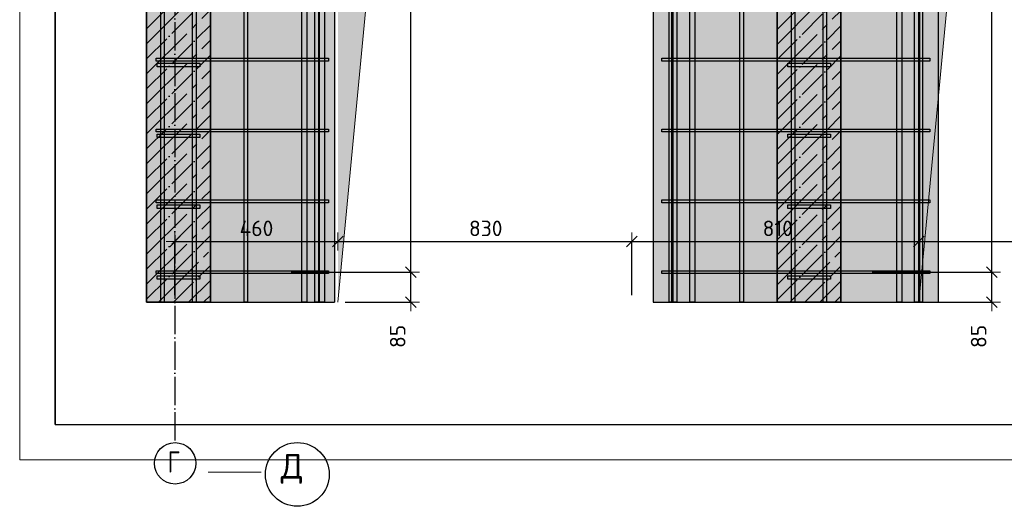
# Model space of a CAD drawing. Header units: millimetres. Extents: x 2792 to 69837, y -2757 to 29968.
# Tile 54 of 77: x 33447 to 36227, y 17388 to 18762. Entities that reach past the tile are written whole.
import ezdxf

# ---------------------------------------------------------------- set-up
doc = ezdxf.new("R2010")
doc.units = ezdxf.units.MM
doc.header["$PDMODE"] = 65
doc.linetypes.add('______11', pattern=[100, 80, -10, 0, -10])
doc.linetypes.add('______5', pattern=[220, 160, -20, 20, -20])
for name, color, linetype, lineweight in [('Standard', 7, 'Continuous', 25), ('Арм.стержн. Арматура края', 96, 'Continuous', 35), ('Арм.стержн. вертикальными 1', 22, 'Continuous', 35), ('Арм.стержн. Доп. арматура', 180, 'Continuous', 35), ('Арм.стержн. Хомут', 240, 'Continuous', 35), ('Размерная линия_ общее', 7, 'Continuous', 13), ('Фундамент (1)', 7, 'Continuous', 35)]:
    doc.layers.add(name, color=color, linetype=linetype, lineweight=lineweight)
doc.layers.add('Осевая линия_ общее', color=7, linetype='______5', lineweight=13, true_color=0xa0a0a0)
doc.styles.add('ISOCPEUR', font='ISOCPEUR')
doc.dimstyles.new('DIMSTYLE_3', dxfattribs={"dimtxt": 44, "dimasz": 50, "dimexe": 0, "dimexo": 0, "dimgap": 22, "dimtad": 2, "dimdec": 0, "dimrnd": 5, "dimzin": 12, "dimdsep": 46, "dimtxsty": 'ISOCPEUR', "dimblk1": 'ALL_ML_STRICH', "dimblk2": 'ALL_ML_STRICH', "dimsah": 1, "dimcen": 0, "dimclrd": 7, "dimclre": 256, "dimclrt": 7, "dimadec": 0, "dimazin": 0, "dimtfac": 1, "dimtdec": 0, "dimtix": 1, "dimtmove": 2, "dimatfit": 3, "dimfxl": 0, "dimtzin": 0, "dimlwd": 0, "dimlwe": -3, "dimarcsym": 0})
doc.dimstyles.new('DIMSTYLE_8', dxfattribs={"dimtxt": 44, "dimasz": 50, "dimexe": 0, "dimexo": 0, "dimgap": 22, "dimtad": 2, "dimdec": 0, "dimrnd": 5, "dimzin": 12, "dimdsep": 46, "dimtxsty": 'ISOCPEUR', "dimblk1": 'ALL_ML_STRICH', "dimblk2": 'ALL_ML_STRICH', "dimsah": 1, "dimcen": 0, "dimclrd": 7, "dimclre": 256, "dimclrt": 7, "dimadec": 0, "dimazin": 0, "dimtfac": 1, "dimtdec": 0, "dimtix": 1, "dimtmove": 2, "dimatfit": 3, "dimfxl": 0, "dimtvp": 1.2, "dimtzin": 0, "dimlwd": 0, "dimlwe": -3, "dimarcsym": 0})

# ---------------------------------------------------------------- blocks, each defined once
blk = doc.blocks.new('ALL_ML_STRICH')
at = {"color": 0, "linetype": 'ByBlock', "lineweight": -2}
for p, q in [((-1, 0), (0.5, 0)), ((-0.3, -0.3), (0.3, 0.3)), ((0, -0.5), (0, 0.5))]:
    blk.add_line(p, q, dxfattribs=at)
blk = doc.blocks.new('*D42')
at = {"layer": 'DEFPOINTS', "color": 7, "linetype": 'Continuous', "lineweight": 13, "transparency": 33554687}
for p in [(33885.8, 18135.3), (34345.8, 18132), (33885.8, 17963.7)]:
    blk.add_point(p, dxfattribs=at)
at = {"layer": 'Размерная линия_ общее', "color": 253, "linetype": 'Continuous', "lineweight": -2, "true_color": 0xa0a0a0, "transparency": 33554687}
for p, q in [((33885.8, 17983.7), (33885.8, 18135.3)), ((34345.8, 18135.3), (34345.8, 18135.3))]:
    blk.add_line(p, q, dxfattribs=at)
at = {"layer": 'Размерная линия_ общее', "color": 7, "linetype": 'Continuous', "lineweight": -2, "transparency": 33554687}
blk.add_line((33885.8, 18135.3), (34345.8, 18135.3), dxfattribs=at)
at = {"layer": 'Размерная линия_ общее', "color": 7, "linetype": 'Continuous', "lineweight": 13, "transparency": 33554687, "xscale": 50, "yscale": 50, "zscale": 50, "rotation": 180}
blk.add_blockref('ALL_ML_STRICH', (33885.8, 18135.3), dxfattribs=at)
at = {"layer": 'Размерная линия_ общее', "color": 7, "linetype": 'Continuous', "lineweight": 13, "transparency": 33554687, "xscale": 50, "yscale": 50, "zscale": 50}
blk.add_blockref('ALL_ML_STRICH', (34345.8, 18135.3), dxfattribs=at)
at = {"layer": 'Размерная линия_ общее', "color": 7, "linetype": 'Continuous', "lineweight": 13, "transparency": 33554687, "insert": (34115.8, 18172.3), "char_height": 44, "width": 132, "attachment_point": 5, "style": 'ISOCPEUR'}
blk.add_mtext('\\A1;{460}', dxfattribs=at)
blk = doc.blocks.new('*D43')
at = {"layer": 'DEFPOINTS', "color": 7, "linetype": 'Continuous', "lineweight": 13, "transparency": 33554687}
for p in [(34345.8, 18135.3), (34345.8, 18132), (35175.8, 17963.7)]:
    blk.add_point(p, dxfattribs=at)
at = {"layer": 'Размерная линия_ общее', "color": 253, "linetype": 'Continuous', "lineweight": -2, "true_color": 0xa0a0a0, "transparency": 33554687}
for p, q in [((34345.8, 18135.3), (34345.8, 18135.3)), ((35175.8, 17983.7), (35175.8, 18135.3))]:
    blk.add_line(p, q, dxfattribs=at)
at = {"layer": 'Размерная линия_ общее', "color": 7, "linetype": 'Continuous', "lineweight": -2, "transparency": 33554687}
blk.add_line((34345.8, 18135.3), (35175.8, 18135.3), dxfattribs=at)
at = {"layer": 'Размерная линия_ общее', "color": 7, "linetype": 'Continuous', "lineweight": 13, "transparency": 33554687, "xscale": 50, "yscale": 50, "zscale": 50, "rotation": 180}
blk.add_blockref('ALL_ML_STRICH', (34345.8, 18135.3), dxfattribs=at)
at = {"layer": 'Размерная линия_ общее', "color": 7, "linetype": 'Continuous', "lineweight": 13, "transparency": 33554687, "xscale": 50, "yscale": 50, "zscale": 50}
blk.add_blockref('ALL_ML_STRICH', (35175.8, 18135.3), dxfattribs=at)
at = {"layer": 'Размерная линия_ общее', "color": 7, "linetype": 'Continuous', "lineweight": 13, "transparency": 33554687, "insert": (34763, 18172.3), "char_height": 44, "width": 132, "attachment_point": 5, "style": 'ISOCPEUR'}
blk.add_mtext('\\A1;{830}', dxfattribs=at)
blk = doc.blocks.new('*D44')
at = {"layer": 'DEFPOINTS', "color": 7, "linetype": 'Continuous', "lineweight": 13, "transparency": 33554687}
for p in [(35175.8, 18135.3), (35175.8, 17963.7), (35985.8, 17963.7)]:
    blk.add_point(p, dxfattribs=at)
at = {"layer": 'Размерная линия_ общее', "color": 253, "linetype": 'Continuous', "lineweight": -2, "true_color": 0xa0a0a0, "transparency": 33554687}
for p, q in [((35175.8, 17983.7), (35175.8, 18135.3)), ((35985.8, 17983.7), (35985.8, 18135.3))]:
    blk.add_line(p, q, dxfattribs=at)
at = {"layer": 'Размерная линия_ общее', "color": 7, "linetype": 'Continuous', "lineweight": -2, "transparency": 33554687}
blk.add_line((35175.8, 18135.3), (35985.8, 18135.3), dxfattribs=at)
at = {"layer": 'Размерная линия_ общее', "color": 7, "linetype": 'Continuous', "lineweight": 13, "transparency": 33554687, "xscale": 50, "yscale": 50, "zscale": 50, "rotation": 180}
blk.add_blockref('ALL_ML_STRICH', (35175.8, 18135.3), dxfattribs=at)
at = {"layer": 'Размерная линия_ общее', "color": 7, "linetype": 'Continuous', "lineweight": 13, "transparency": 33554687, "xscale": 50, "yscale": 50, "zscale": 50}
blk.add_blockref('ALL_ML_STRICH', (35985.8, 18135.3), dxfattribs=at)
at = {"layer": 'Размерная линия_ общее', "color": 7, "linetype": 'Continuous', "lineweight": 13, "transparency": 33554687, "insert": (35587.4, 18172.3), "char_height": 44, "width": 132, "attachment_point": 5, "style": 'ISOCPEUR'}
blk.add_mtext('\\A1;{810}', dxfattribs=at)
blk = doc.blocks.new('*D45')
at = {"layer": 'DEFPOINTS', "color": 7, "linetype": 'Continuous', "lineweight": 13, "transparency": 33554687}
for p in [(35985.8, 18135.3), (35985.8, 17963.7), (37185.8, 17963.7)]:
    blk.add_point(p, dxfattribs=at)
at = {"layer": 'Размерная линия_ общее', "color": 253, "linetype": 'Continuous', "lineweight": -2, "true_color": 0xa0a0a0, "transparency": 33554687}
for p, q in [((35985.8, 17983.7), (35985.8, 18135.3)), ((37185.8, 17983.7), (37185.8, 18135.3))]:
    blk.add_line(p, q, dxfattribs=at)
at = {"layer": 'Размерная линия_ общее', "color": 7, "linetype": 'Continuous', "lineweight": -2, "transparency": 33554687}
blk.add_line((35985.8, 18135.3), (37185.8, 18135.3), dxfattribs=at)
at = {"layer": 'Размерная линия_ общее', "color": 7, "linetype": 'Continuous', "lineweight": 13, "transparency": 33554687, "xscale": 50, "yscale": 50, "zscale": 50, "rotation": 180}
blk.add_blockref('ALL_ML_STRICH', (35985.8, 18135.3), dxfattribs=at)
at = {"layer": 'Размерная линия_ общее', "color": 7, "linetype": 'Continuous', "lineweight": 13, "transparency": 33554687, "xscale": 50, "yscale": 50, "zscale": 50}
blk.add_blockref('ALL_ML_STRICH', (37185.8, 18135.3), dxfattribs=at)
at = {"layer": 'Размерная линия_ общее', "color": 7, "linetype": 'Continuous', "lineweight": 13, "transparency": 33554687, "insert": (36592.4, 18172.3), "char_height": 44, "width": 176, "attachment_point": 5, "style": 'ISOCPEUR'}
blk.add_mtext('\\A1;{1200}', dxfattribs=at)
blk = doc.blocks.new('*D46')
at = {"layer": 'DEFPOINTS', "color": 7, "linetype": 'Continuous', "lineweight": 13, "transparency": 33554687}
for p in [(35833.7, 18048.7), (35985.8, 17963.7), (36191.5, 17963.7)]:
    blk.add_point(p, dxfattribs=at)
at = {"layer": 'Размерная линия_ общее', "color": 253, "linetype": 'Continuous', "lineweight": -2, "true_color": 0xa0a0a0, "transparency": 33554687}
for p, q in [((35853.7, 18048.7), (36191.5, 18048.7)), ((36005.8, 17963.7), (36191.5, 17963.7))]:
    blk.add_line(p, q, dxfattribs=at)
at = {"layer": 'Размерная линия_ общее', "color": 7, "linetype": 'Continuous', "lineweight": -2, "transparency": 33554687}
blk.add_line((36191.5, 17963.7), (36191.5, 18048.7), dxfattribs=at)
at = {"layer": 'Размерная линия_ общее', "color": 7, "linetype": 'Continuous', "lineweight": 13, "transparency": 33554687, "xscale": 50, "yscale": 50, "zscale": 50}
for p, rotation in [((36191.5, 18048.7), 90), ((36191.5, 17963.7), 270)]:
    blk.add_blockref('ALL_ML_STRICH', p, dxfattribs=dict(at, rotation=rotation))
at = {"layer": 'Размерная линия_ общее', "color": 7, "linetype": 'Continuous', "lineweight": 13, "transparency": 33554687, "insert": (36154.4, 17867.4), "char_height": 44, "width": 88, "attachment_point": 5, "rotation": 90, "style": 'ISOCPEUR'}
blk.add_mtext('\\A1;{85}', dxfattribs=at)
blk = doc.blocks.new('*D47')
at = {"layer": 'DEFPOINTS', "color": 7, "linetype": 'Continuous', "lineweight": 13, "transparency": 33554687}
for p in [(35805.5, 20048.7), (35833.7, 18048.7), (36191.5, 18048.7)]:
    blk.add_point(p, dxfattribs=at)
at = {"layer": 'Размерная линия_ общее', "color": 253, "linetype": 'Continuous', "lineweight": -2, "true_color": 0xa0a0a0, "transparency": 33554687}
for p, q in [((35825.5, 20048.7), (36191.5, 20048.7)), ((35853.7, 18048.7), (36191.5, 18048.7))]:
    blk.add_line(p, q, dxfattribs=at)
at = {"layer": 'Размерная линия_ общее', "color": 7, "linetype": 'Continuous', "lineweight": -2, "transparency": 33554687}
blk.add_line((36191.5, 18048.7), (36191.5, 20048.7), dxfattribs=at)
at = {"layer": 'Размерная линия_ общее', "color": 7, "linetype": 'Continuous', "lineweight": 13, "transparency": 33554687, "xscale": 50, "yscale": 50, "zscale": 50}
for p, rotation in [((36191.5, 20048.7), 90), ((36191.5, 18048.7), 270)]:
    blk.add_blockref('ALL_ML_STRICH', p, dxfattribs=dict(at, rotation=rotation))
at = {"layer": 'Размерная линия_ общее', "color": 7, "linetype": 'Continuous', "lineweight": 13, "transparency": 33554687, "insert": (36132.5, 18900.7), "char_height": 44, "width": 2.2, "attachment_point": 1, "rotation": 90, "line_spacing_factor": 0.60241, "style": 'ISOCPEUR'}
blk.add_mtext('\\W0.91;10х200=2000', dxfattribs=at)
blk = doc.blocks.new('*D49')
at = {"layer": 'DEFPOINTS', "color": 7, "linetype": 'Continuous', "lineweight": 13, "transparency": 33554687}
for p in [(34193.7, 18048.7), (34345.8, 17963.7), (34551.5, 17963.7)]:
    blk.add_point(p, dxfattribs=at)
at = {"layer": 'Размерная линия_ общее', "color": 253, "linetype": 'Continuous', "lineweight": -2, "true_color": 0xa0a0a0, "transparency": 33554687}
for p, q in [((34213.7, 18048.7), (34551.5, 18048.7)), ((34365.8, 17963.7), (34551.5, 17963.7))]:
    blk.add_line(p, q, dxfattribs=at)
at = {"layer": 'Размерная линия_ общее', "color": 7, "linetype": 'Continuous', "lineweight": -2, "transparency": 33554687}
blk.add_line((34551.5, 17963.7), (34551.5, 18048.7), dxfattribs=at)
at = {"layer": 'Размерная линия_ общее', "color": 7, "linetype": 'Continuous', "lineweight": 13, "transparency": 33554687, "xscale": 50, "yscale": 50, "zscale": 50}
for p, rotation in [((34551.5, 18048.7), 90), ((34551.5, 17963.7), 270)]:
    blk.add_blockref('ALL_ML_STRICH', p, dxfattribs=dict(at, rotation=rotation))
at = {"layer": 'Размерная линия_ общее', "color": 7, "linetype": 'Continuous', "lineweight": 13, "transparency": 33554687, "insert": (34514.4, 17867.4), "char_height": 44, "width": 88, "attachment_point": 5, "rotation": 90, "style": 'ISOCPEUR'}
blk.add_mtext('\\A1;{85}', dxfattribs=at)
blk = doc.blocks.new('*D50')
at = {"layer": 'DEFPOINTS', "color": 7, "linetype": 'Continuous', "lineweight": 13, "transparency": 33554687}
for p in [(34165.5, 20048.7), (34193.7, 18048.7), (34551.5, 18048.7)]:
    blk.add_point(p, dxfattribs=at)
at = {"layer": 'Размерная линия_ общее', "color": 253, "linetype": 'Continuous', "lineweight": -2, "true_color": 0xa0a0a0, "transparency": 33554687}
for p, q in [((34185.5, 20048.7), (34551.5, 20048.7)), ((34213.7, 18048.7), (34551.5, 18048.7))]:
    blk.add_line(p, q, dxfattribs=at)
at = {"layer": 'Размерная линия_ общее', "color": 7, "linetype": 'Continuous', "lineweight": -2, "transparency": 33554687}
blk.add_line((34551.5, 18048.7), (34551.5, 20048.7), dxfattribs=at)
at = {"layer": 'Размерная линия_ общее', "color": 7, "linetype": 'Continuous', "lineweight": 13, "transparency": 33554687, "xscale": 50, "yscale": 50, "zscale": 50}
for p, rotation in [((34551.5, 20048.7), 90), ((34551.5, 18048.7), 270)]:
    blk.add_blockref('ALL_ML_STRICH', p, dxfattribs=dict(at, rotation=rotation))
at = {"layer": 'Размерная линия_ общее', "color": 7, "linetype": 'Continuous', "lineweight": 13, "transparency": 33554687, "insert": (34492.5, 18900.7), "char_height": 44, "width": 2.2, "attachment_point": 1, "rotation": 90, "line_spacing_factor": 0.60241, "style": 'ISOCPEUR'}
blk.add_mtext('\\W0.91;10х200=2000', dxfattribs=at)

msp = doc.modelspace()

# ---------------------------------------------------------------- hatches: boundary and pattern name
at = {"linetype": 'Continuous', "lineweight": 13, "transparency": 33554687}
h = msp.add_hatch(color=7, dxfattribs=at)
h.paths.add_polyline_path([(34335.8, 20163.7), (35235.8, 20163.7), (35235.8, 17963.7), (35585.8, 17963.7), (35585.8, 21083.7), (33985.8, 21083.7), (33985.8, 17963.7), (34335.8, 17963.7)])
h.paths.add_polyline_path([(35455.8, 19933.7), (35455.7, 19931.6), (35455.3, 19929.5), (35454.8, 19927.5), (35454, 19925.5), (35453.1, 19923.7), (35451.9, 19921.9), (35450.6, 19920.3), (35449.1, 19918.8), (35447.5, 19917.5), (35445.8, 19916.3), (35443.9, 19915.4), (35441.9, 19914.6), (35439.9, 19914.1), (35437.9, 19913.8), (35435.8, 19913.7), (35433.7, 19913.8), (35431.6, 19914.1), (35429.6, 19914.6), (35427.6, 19915.4), (35425.8, 19916.3), (35424, 19917.5), (35422.4, 19918.8), (35420.9, 19920.3), (35419.6, 19921.9), (35418.4, 19923.7), (35417.5, 19925.5), (35416.7, 19927.5), (35416.2, 19929.5), (35415.9, 19931.6), (35415.8, 19933.7), (35415.9, 19935.8), (35416.2, 19937.8), (35416.7, 19939.8), (35417.5, 19941.8), (35418.4, 19943.7), (35419.6, 19945.4), (35420.9, 19947.1), (35422.4, 19948.5), (35424, 19949.8), (35425.8, 19951), (35427.6, 19951.9), (35429.6, 19952.7), (35431.6, 19953.2), (35433.7, 19953.6), (35435.8, 19953.7), (35437.9, 19953.6), (35439.9, 19953.2), (35441.9, 19952.7), (35443.9, 19951.9), (35445.8, 19951), (35447.5, 19949.8), (35449.1, 19948.5), (35450.6, 19947.1), (35451.9, 19945.4), (35453.1, 19943.7), (35454, 19941.8), (35454.8, 19939.8), (35455.3, 19937.8), (35455.7, 19935.8)], flags=16)
h.paths.add_polyline_path([(35455.8, 19133.7), (35455.7, 19131.6), (35455.3, 19129.5), (35454.8, 19127.5), (35454, 19125.5), (35453.1, 19123.7), (35451.9, 19121.9), (35450.6, 19120.3), (35449.1, 19118.8), (35447.5, 19117.5), (35445.8, 19116.3), (35443.9, 19115.4), (35441.9, 19114.6), (35439.9, 19114.1), (35437.9, 19113.8), (35435.8, 19113.7), (35433.7, 19113.8), (35431.6, 19114.1), (35429.6, 19114.6), (35427.6, 19115.4), (35425.8, 19116.3), (35424, 19117.5), (35422.4, 19118.8), (35420.9, 19120.3), (35419.6, 19121.9), (35418.4, 19123.7), (35417.5, 19125.5), (35416.7, 19127.5), (35416.2, 19129.5), (35415.9, 19131.6), (35415.8, 19133.7), (35415.9, 19135.8), (35416.2, 19137.8), (35416.7, 19139.8), (35417.5, 19141.8), (35418.4, 19143.7), (35419.6, 19145.4), (35420.9, 19147.1), (35422.4, 19148.5), (35424, 19149.8), (35425.8, 19151), (35427.6, 19151.9), (35429.6, 19152.7), (35431.6, 19153.2), (35433.7, 19153.6), (35435.8, 19153.7), (35437.9, 19153.6), (35439.9, 19153.2), (35441.9, 19152.7), (35443.9, 19151.9), (35445.8, 19151), (35447.5, 19149.8), (35449.1, 19148.5), (35450.6, 19147.1), (35451.9, 19145.4), (35453.1, 19143.7), (35454, 19141.8), (35454.8, 19139.8), (35455.3, 19137.8), (35455.7, 19135.8)], flags=16)
at = {"linetype": 'Continuous', "lineweight": -3, "true_color": 0xc7c7c7, "transparency": 33554687}
msp.add_hatch(color=9, dxfattribs=at).paths.add_polyline_path([(35765.8, 21083.7), (35585.8, 21083.7), (35585.8, 17963.7), (35765.8, 17963.7)])
at = {"layer": 'Standard', "linetype": 'Continuous', "lineweight": 35, "true_color": 0xc7c7c7, "transparency": 33554687}
msp.add_hatch(color=9, dxfattribs=at).paths.add_polyline_path([(33985.8, 21083.7), (33805.8, 21083.7), (33805.8, 17963.7), (33985.8, 17963.7)])
at = {"layer": 'Standard', "linetype": 'Continuous', "lineweight": 13, "transparency": 33554687}
h = msp.add_hatch(color=7, dxfattribs=at)
h.paths.add_polyline_path([(36040.8, 20163.7), (37440.8, 20163.7), (37440.8, 17963.7), (38055.6, 17963.7), (38055.6, 21083.7), (35765.8, 21083.7), (35765.8, 17963.7), (36040.8, 17963.7)])
h.paths.add_polyline_path([(35860.8, 19133.7), (35860.7, 19131.6), (35860.3, 19129.5), (35859.8, 19127.5), (35859, 19125.5), (35858.1, 19123.7), (35856.9, 19121.9), (35855.6, 19120.3), (35854.1, 19118.8), (35852.5, 19117.5), (35850.8, 19116.3), (35848.9, 19115.4), (35846.9, 19114.6), (35844.9, 19114.1), (35842.9, 19113.8), (35840.8, 19113.7), (35838.7, 19113.8), (35836.6, 19114.1), (35834.6, 19114.6), (35832.6, 19115.4), (35830.8, 19116.3), (35829, 19117.5), (35827.4, 19118.8), (35825.9, 19120.3), (35824.6, 19121.9), (35823.4, 19123.7), (35822.5, 19125.5), (35821.7, 19127.5), (35821.2, 19129.5), (35820.9, 19131.6), (35820.8, 19133.7), (35820.9, 19135.8), (35821.2, 19137.8), (35821.7, 19139.8), (35822.5, 19141.8), (35823.4, 19143.7), (35824.6, 19145.4), (35825.9, 19147.1), (35827.4, 19148.5), (35829, 19149.8), (35830.8, 19151), (35832.6, 19151.9), (35834.6, 19152.7), (35836.6, 19153.2), (35838.7, 19153.6), (35840.8, 19153.7), (35842.9, 19153.6), (35844.9, 19153.2), (35846.9, 19152.7), (35848.9, 19151.9), (35850.8, 19151), (35852.5, 19149.8), (35854.1, 19148.5), (35855.6, 19147.1), (35856.9, 19145.4), (35858.1, 19143.7), (35859, 19141.8), (35859.8, 19139.8), (35860.3, 19137.8), (35860.7, 19135.8)], flags=16)
h.paths.add_polyline_path([(35888.3, 19833.7), (35793.3, 19833.7), (35793.3, 20263.7), (35888.3, 20263.7)], flags=16)
at = {"layer": 'Фундамент (1)', "linetype": 'Continuous', "lineweight": 13, "true_color": 0x2d2d2d, "transparency": 33554687}
for points in [[(34536.7, 19972.7), (35175.8, 20163.7), (34345.8, 20163.7), (34345.8, 17963.7)], [(36176.7, 19972.7), (37185.8, 20163.7), (35985.8, 20163.7), (35985.8, 17963.7)]]:
    msp.add_hatch(color=250, dxfattribs=at).paths.add_polyline_path(points)

# ---------------------------------------------------------------- linework, layer by layer
at = {"color": 7, "linetype": 'Continuous', "lineweight": 35, "transparency": 33554687}
for p, q in [((35585.8, 21083.7), (35585.8, 17963.7)), ((35765.8, 17963.7), (35765.8, 21083.7)), ((35585.8, 17963.7), (35765.8, 17963.7))]:
    msp.add_line(p, q, dxfattribs=at)
at = {"color": 7, "linetype": 'Continuous', "lineweight": 25, "transparency": 33554687}
for p, q in [((34335.8, 20163.7), (34335.8, 17963.7)), ((35235.8, 20163.7), (35235.8, 17963.7)), ((33985.8, 17963.7), (34335.8, 17963.7)), ((35235.8, 17963.7), (35585.8, 17963.7))]:
    msp.add_line(p, q, dxfattribs=at)
at = {"color": 253, "linetype": '______11', "lineweight": -3, "true_color": 0xababab, "transparency": 33554687}
for p, q in [((35585.8, 18734.2), (35765.8, 18914.2)), ((35585.8, 18649.4), (35765.8, 18829.4)), ((35585.8, 18564.5), (35765.8, 18744.5)), ((35585.8, 18479.7), (35765.8, 18659.7)), ((35585.8, 18394.8), (35765.8, 18574.8)), ((35585.8, 18310), (35765.8, 18490)), ((35585.8, 18225.1), (35765.8, 18405.1)), ((35585.8, 18140.3), (35765.8, 18320.3)), ((35585.8, 18055.4), (35765.8, 18235.4)), ((35585.8, 17970.6), (35765.8, 18150.6)), ((35663.7, 17963.7), (35765.8, 18065.7)), ((35748.6, 17963.7), (35765.8, 17980.8))]:
    msp.add_line(p, q, dxfattribs=at)
at = {"color": 253, "linetype": '______5', "lineweight": -3, "true_color": 0xababab, "transparency": 33554687}
for p, q in [((35585.8, 18691.8), (35765.8, 18871.8)), ((35585.8, 18607), (35765.8, 18787)), ((35585.8, 18522.1), (35765.8, 18702.1)), ((35585.8, 18437.2), (35765.8, 18617.2)), ((35585.8, 18352.4), (35765.8, 18532.4)), ((35585.8, 18267.5), (35765.8, 18447.5)), ((35585.8, 18182.7), (35765.8, 18362.7)), ((35585.8, 18097.8), (35765.8, 18277.8)), ((35585.8, 18013), (35765.8, 18193)), ((35621.3, 17963.7), (35765.8, 18108.1)), ((35706.2, 17963.7), (35765.8, 18023.3))]:
    msp.add_line(p, q, dxfattribs=at)
at = {"layer": 'Standard', "color": 52, "linetype": 'Continuous', "lineweight": -3, "transparency": 33554687}
for p, q in [((33547.4, 22188), (33547.4, 17618.4)), ((33547.4, 17618.4), (33547.4, 22188)), ((33547.4, 17618.4), (38055.6, 17618.4)), ((33547.4, 17618.4), (38055.6, 17618.4))]:
    msp.add_line(p, q, dxfattribs=at)
at = {"layer": 'Standard', "color": 7, "linetype": 'Continuous', "lineweight": 35, "transparency": 33554687}
for p, q in [((33805.8, 21083.7), (33805.8, 17963.7)), ((33985.8, 17963.7), (33985.8, 21083.7)), ((33805.8, 17963.7), (33985.8, 17963.7))]:
    msp.add_line(p, q, dxfattribs=at)
at = {"layer": 'Standard', "color": 7, "linetype": 'Continuous', "lineweight": 25, "transparency": 33554687}
for p, q in [((36040.8, 17963.7), (36040.8, 20163.7)), ((35765.8, 17963.7), (36040.8, 17963.7))]:
    msp.add_line(p, q, dxfattribs=at)
at = {"layer": 'Standard', "color": 253, "linetype": '______11', "lineweight": -3, "true_color": 0xababab, "transparency": 33554687}
for p, q in [((33805.8, 18736.1), (33985.8, 18916.1)), ((33805.8, 18651.3), (33985.8, 18831.3)), ((33805.8, 18566.4), (33985.8, 18746.4)), ((33805.8, 18481.6), (33985.8, 18661.6)), ((33805.8, 18396.7), (33985.8, 18576.7)), ((33805.8, 18311.9), (33985.8, 18491.9)), ((33805.8, 18227), (33985.8, 18407)), ((33805.8, 18142.2), (33985.8, 18322.2)), ((33805.8, 18057.3), (33985.8, 18237.3)), ((33805.8, 17972.5), (33985.8, 18152.5)), ((33881.8, 17963.7), (33985.8, 18067.6)), ((33966.7, 17963.7), (33985.8, 17982.8))]:
    msp.add_line(p, q, dxfattribs=at)
at = {"layer": 'Standard', "color": 253, "linetype": '______5', "lineweight": -3, "true_color": 0xababab, "transparency": 33554687}
for p, q in [((33805.8, 18693.7), (33985.8, 18873.7)), ((33805.8, 18608.9), (33985.8, 18788.9)), ((33805.8, 18524), (33985.8, 18704)), ((33805.8, 18439.2), (33985.8, 18619.2)), ((33805.8, 18354.3), (33985.8, 18534.3)), ((33805.8, 18269.4), (33985.8, 18449.4)), ((33805.8, 18184.6), (33985.8, 18364.6)), ((33805.8, 18099.7), (33985.8, 18279.7)), ((33805.8, 18014.9), (33985.8, 18194.9)), ((33839.4, 17963.7), (33985.8, 18110)), ((33924.2, 17963.7), (33985.8, 18025.2))]:
    msp.add_line(p, q, dxfattribs=at)
at = {"layer": 'Standard', "color": 7, "linetype": 'Continuous', "lineweight": 13, "transparency": 33554687}
msp.add_line((33979.2, 17484.2), (34129.2, 17484.2), dxfattribs=at)
for points in [[(33447.4, 17518.4), (38155.6, 17518.4), (38155.6, 22288), (33447.4, 22288), (33447.4, 17518.4)], [(34345.8, 17963.7), (34536.7, 19972.7), (35175.8, 20163.7)], [(35985.8, 17963.7), (36176.7, 19972.7), (37185.8, 20163.7)]]:
    msp.add_lwpolyline(points, dxfattribs=at)
at = {"layer": 'Standard', "color": 7, "linetype": 'Continuous', "lineweight": 25, "transparency": 33554687}
msp.add_circle((34231.2, 17477.6), 90, dxfattribs=at)
at = {"layer": 'Арм.стержн. Арматура края', "color": 4, "linetype": 'Continuous', "lineweight": 25, "transparency": 33554687}
for points in [[(33835.8, 18638.7), (33955.8, 18638.7), (33955.8, 18628.7), (33835.8, 18628.7), (33835.8, 18638.7)], [(35615.8, 18638.7), (35735.8, 18638.7), (35735.8, 18628.7), (35615.8, 18628.7), (35615.8, 18638.7)], [(33835.8, 18438.7), (33955.8, 18438.7), (33955.8, 18428.7), (33835.8, 18428.7), (33835.8, 18438.7)], [(35615.8, 18438.7), (35735.8, 18438.7), (35735.8, 18428.7), (35615.8, 18428.7), (35615.8, 18438.7)], [(33835.8, 18238.7), (33955.8, 18238.7), (33955.8, 18228.7), (33835.8, 18228.7), (33835.8, 18238.7)], [(35615.8, 18238.7), (35735.8, 18238.7), (35735.8, 18228.7), (35615.8, 18228.7), (35615.8, 18238.7)], [(33835.8, 18038.7), (33955.8, 18038.7), (33955.8, 18028.7), (33835.8, 18028.7), (33835.8, 18038.7)], [(35615.8, 18038.7), (35735.8, 18038.7), (35735.8, 18028.7), (35615.8, 18028.7), (35615.8, 18038.7)]]:
    msp.add_lwpolyline(points, dxfattribs=at)
at = {"layer": 'Арм.стержн. вертикальными 1', "color": 4, "linetype": 'Continuous', "lineweight": 25, "transparency": 33554687}
for points in [[(33845.7, 17963.7), (33845.7, 22093.7), (33855.7, 22093.7), (33855.7, 17963.7), (33845.7, 17963.7)], [(33845.7, 17963.7), (33845.7, 22093.7), (33855.7, 22093.7), (33855.7, 17963.7), (33845.7, 17963.7)], [(33845.7, 17963.7), (33845.7, 22093.7), (33855.7, 22093.7), (33855.7, 17963.7), (33845.7, 17963.7)], [(33935.3, 17963.7), (33935.3, 22093.7), (33945.3, 22093.7), (33945.3, 17963.7), (33935.3, 17963.7)], [(33935.3, 17963.7), (33935.3, 22093.7), (33945.3, 22093.7), (33945.3, 17963.7), (33935.3, 17963.7)], [(33935.3, 17963.7), (33935.3, 22093.7), (33945.3, 22093.7), (33945.3, 17963.7), (33935.3, 17963.7)], [(34080.8, 17963.7), (34080.8, 22093.7), (34090.8, 22093.7), (34090.8, 17963.7), (34080.8, 17963.7)], [(34080.8, 17963.7), (34080.8, 22093.7), (34090.8, 22093.7), (34090.8, 17963.7), (34080.8, 17963.7)], [(34280.8, 17963.7), (34280.8, 22093.7), (34290.8, 22093.7), (34290.8, 17963.7), (34280.8, 17963.7)], [(34280.8, 17963.7), (34280.8, 22093.7), (34290.8, 22093.7), (34290.8, 17963.7), (34280.8, 17963.7)], [(35280.7, 17963.7), (35280.7, 22093.7), (35290.7, 22093.7), (35290.7, 17963.7), (35280.7, 17963.7)], [(35280.7, 17963.7), (35280.7, 22093.7), (35290.7, 22093.7), (35290.7, 17963.7), (35280.7, 17963.7)], [(35480.7, 17963.7), (35480.7, 22093.7), (35490.7, 22093.7), (35490.7, 17963.7), (35480.7, 17963.7)], [(35480.7, 17963.7), (35480.7, 22093.7), (35490.7, 22093.7), (35490.7, 17963.7), (35480.7, 17963.7)], [(35625.7, 17963.7), (35625.7, 22093.7), (35635.7, 22093.7), (35635.7, 17963.7), (35625.7, 17963.7)], [(35625.7, 17963.7), (35625.7, 22093.7), (35635.7, 22093.7), (35635.7, 17963.7), (35625.7, 17963.7)], [(35625.7, 17963.7), (35625.7, 22093.7), (35635.7, 22093.7), (35635.7, 17963.7), (35625.7, 17963.7)], [(35715.3, 17963.7), (35715.3, 22093.7), (35725.3, 22093.7), (35725.3, 17963.7), (35715.3, 17963.7)], [(35715.3, 17963.7), (35715.3, 22093.7), (35725.3, 22093.7), (35725.3, 17963.7), (35715.3, 17963.7)], [(35715.3, 17963.7), (35715.3, 22093.7), (35725.3, 22093.7), (35725.3, 17963.7), (35715.3, 17963.7)], [(35985.8, 17963.7), (35985.8, 22093.7), (35995.8, 22093.7), (35995.8, 17963.7), (35985.8, 17963.7)], [(35985.8, 17963.7), (35985.8, 22093.7), (35995.8, 22093.7), (35995.8, 17963.7), (35985.8, 17963.7)]]:
    msp.add_lwpolyline(points, dxfattribs=at)
at = {"layer": 'Арм.стержн. Доп. арматура', "color": 7, "linetype": 'Continuous', "lineweight": 25, "transparency": 33554687}
for points in [[(34243.8, 17963.7), (34243.8, 20763.7), (34257.8, 20763.7), (34257.8, 17963.7), (34243.8, 17963.7)], [(34243.8, 17963.7), (34243.8, 20763.7), (34257.8, 20763.7), (34257.8, 17963.7), (34243.8, 17963.7)], [(34293.8, 17963.7), (34293.8, 20763.7), (34307.8, 20763.7), (34307.8, 17963.7), (34293.8, 17963.7)], [(34293.8, 17963.7), (34293.8, 20763.7), (34307.8, 20763.7), (34307.8, 17963.7), (34293.8, 17963.7)], [(35288.8, 17963.7), (35288.8, 20763.7), (35302.8, 20763.7), (35302.8, 17963.7), (35288.8, 17963.7)], [(35288.8, 17963.7), (35288.8, 20763.7), (35302.8, 20763.7), (35302.8, 17963.7), (35288.8, 17963.7)], [(35338.8, 17963.7), (35338.8, 20763.7), (35352.8, 20763.7), (35352.8, 17963.7), (35338.8, 17963.7)], [(35338.8, 17963.7), (35338.8, 20763.7), (35352.8, 20763.7), (35352.8, 17963.7), (35338.8, 17963.7)], [(35923.8, 17963.7), (35923.8, 20763.7), (35937.8, 20763.7), (35937.8, 17963.7), (35923.8, 17963.7)], [(35923.8, 17963.7), (35923.8, 20763.7), (35937.8, 20763.7), (35937.8, 17963.7), (35923.8, 17963.7)], [(35973.8, 17963.7), (35973.8, 20763.7), (35987.8, 20763.7), (35987.8, 17963.7), (35973.8, 17963.7)], [(35973.8, 17963.7), (35973.8, 20763.7), (35987.8, 20763.7), (35987.8, 17963.7), (35973.8, 17963.7)]]:
    msp.add_lwpolyline(points, dxfattribs=at)
at = {"layer": 'Арм.стержн. Хомут', "color": 40, "linetype": 'Continuous', "lineweight": 25, "transparency": 33554687}
for points in [[(33832.7, 18652.7), (34318.8, 18652.7), (34318.8, 18644.7), (33832.7, 18644.7), (33832.7, 18652.7)], [(36016.8, 18644.7), (35259.8, 18644.7), (35259.8, 18652.7), (36016.8, 18652.7), (36016.8, 18644.7)], [(33832.7, 18452.7), (34318.8, 18452.7), (34318.8, 18444.7), (33832.7, 18444.7), (33832.7, 18452.7)], [(36016.8, 18444.7), (35259.8, 18444.7), (35259.8, 18452.7), (36016.8, 18452.7), (36016.8, 18444.7)], [(33832.7, 18252.7), (34318.8, 18252.7), (34318.8, 18244.7), (33832.7, 18244.7), (33832.7, 18252.7)], [(36016.8, 18244.7), (35259.8, 18244.7), (35259.8, 18252.7), (36016.8, 18252.7), (36016.8, 18244.7)], [(33832.7, 18052.7), (34318.8, 18052.7), (34318.8, 18044.7), (33832.7, 18044.7), (33832.7, 18052.7)], [(36016.8, 18044.7), (35259.8, 18044.7), (35259.8, 18052.7), (36016.8, 18052.7), (36016.8, 18044.7)]]:
    msp.add_lwpolyline(points, dxfattribs=at)
at = {"layer": 'Осевая линия_ общее', "color": 253, "linetype": '______11', "lineweight": -3, "true_color": 0xa0a0a0, "transparency": 33554687}
msp.add_line((33885.8, 22658), (33885.8, 17568.1), dxfattribs=at)
at = {"layer": 'Осевая линия_ общее', "color": 7, "linetype": 'Continuous', "lineweight": -3, "transparency": 33554687}
msp.add_circle((33886.2, 17509), 58.5, dxfattribs=at)

# ---------------------------------------------------------------- texts
at = {"layer": 'Standard', "color": 7, "linetype": 'Continuous', "lineweight": 13, "transparency": 33554687, "insert": (34184.5, 17535.6), "char_height": 70, "width": 91.636, "attachment_point": 1, "style": 'ISOCPEUR'}
msp.add_mtext('\\A1;{\\fISOCPEUR|i0|b0;\\H70.000000;\\W1.000000;\\C7;Д}\\P', dxfattribs=at)
at = {"layer": 'Осевая линия_ общее', "color": 7, "linetype": 'Continuous', "lineweight": -3, "transparency": 33554687, "insert": (33865.2, 17482.9), "char_height": 60, "width": 65.281, "attachment_point": 7, "style": 'ISOCPEUR'}
msp.add_mtext('\\W0.78;Г', dxfattribs=at)

# ---------------------------------------------------------------- dimensions: what is measured, and where the dimension line sits
at = {"layer": 'Размерная линия_ общее', "color": 7, "linetype": 'Continuous', "lineweight": 13, "transparency": 33554687}
for base, p1, p2, picture, middle in [((34551.5, 20048.7), (34213.7, 18048.7), (34185.5, 20048.7), '*D50', (34529.5, 19048.7)), ((36191.5, 20048.7), (35853.7, 18048.7), (35825.5, 20048.7), '*D47', (36169.5, 19048.7))]:
    dim = msp.add_linear_dim(base=base, p1=p1, p2=p2, angle=90, text='\\W0.91;10х200=2000', dimstyle='DIMSTYLE_3', override={"dimpost": '<>', "dimclrd": 7, "dimclre": 253, "dimclrt": 7, "dimlwd": 0, "dimlwe": 65533}, dxfattribs=at)
    dim.commit()
    dim.dimension.update_dxf_attribs({"geometry": picture, "text_midpoint": middle, "dimtype": 160})
for base, p1, p2, picture, middle in [((34345.8, 18135.3), (33885.8, 17983.7), (34345.8, 18135.3), '*D42', (34115.8, 18172.3)), ((35175.8, 18135.3), (34345.8, 18135.3), (35175.8, 17983.7), '*D43', (34763, 18172.3)), ((35985.8, 18135.3), (35175.8, 17983.7), (35985.8, 17983.7), '*D44', (35587.4, 18172.3)), ((37185.8, 18135.3), (35985.8, 17983.7), (37185.8, 17983.7), '*D45', (36592.4, 18172.3))]:
    dim = msp.add_linear_dim(base=base, p1=p1, p2=p2, dimstyle='DIMSTYLE_3', override={"dimpost": '<>', "dimclrd": 7, "dimclre": 253, "dimclrt": 7, "dimlwd": 0, "dimlwe": 65533}, dxfattribs=at)
    dim.commit()
    dim.dimension.update_dxf_attribs({"geometry": picture, "text_midpoint": middle, "dimtype": 160})
for base, p1, p2, picture, middle in [((34551.5, 18048.7), (34365.8, 17963.7), (34213.7, 18048.7), '*D49', (34514.4, 17867.4)), ((36191.5, 18048.7), (36005.8, 17963.7), (35853.7, 18048.7), '*D46', (36154.4, 17867.4))]:
    dim = msp.add_linear_dim(base=base, p1=p1, p2=p2, angle=90, dimstyle='DIMSTYLE_8', override={"dimpost": '<>', "dimclrd": 7, "dimclre": 253, "dimclrt": 7, "dimlwd": 0, "dimlwe": 65533}, dxfattribs=at)
    dim.commit()
    dim.dimension.update_dxf_attribs({"geometry": picture, "text_midpoint": middle, "dimtype": 160})

doc.saveas('drawing.dxf')
